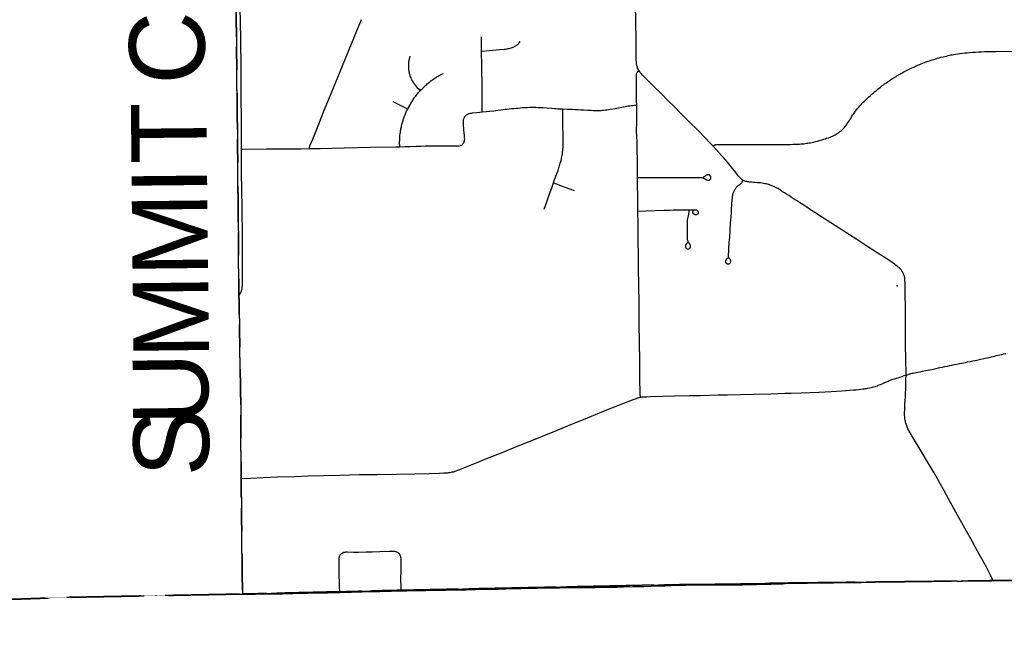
# Model space of a CAD drawing. Header units: feet. Extents: x 2113747 to 2516209, y 960708 to 1356798.
# Tile 3 of 92: x 2271117 to 2284155, y 1089995 to 1098123. Entities that reach past the tile are written whole.
import ezdxf

# ---------------------------------------------------------------- set-up
doc = ezdxf.new("R2010")
doc.units = ezdxf.units.FT
doc.header["$LTSCALE"] = 20
doc.header["$MEASUREMENT"] = 0
doc.linetypes.add('OhDOT_USTN3', pattern=[0.22, 0.165, -0.055])
for name, color, linetype in [('GM_X_Adjacent_County', 251, 'OhDOT_USTN3'), ('GM_X_Adjacent_County_Text', 251, 'Continuous'), ('GM_X_County', 251, 'OhDOT_USTN3'), ('GM_X_County_Road', 3, 'Continuous'), ('GM_X_Township', 251, 'OhDOT_USTN3'), ('GM_X_Township_Road', 4, 'Continuous'), ('GM_X_Township_Subdivision', 4, 'Continuous'), ('GM_X_Unincorporated_Location', 2, 'Continuous')]:
    doc.layers.add(name, color=color, linetype=linetype)
doc.styles.add('Styledgn030', font='dgn030.shx')

msp = doc.modelspace()

# ---------------------------------------------------------------- linework, layer by layer
at = {"layer": 'GM_X_Adjacent_County', "flags": 128}
for points in [[(2192630, 1167520), (2192631, 1170404), (2192633, 1173673), (2192634, 1175629), (2192671, 1181169), (2192669, 1184775), (2192668, 1187767), (2192661, 1188885), (2192638, 1192623), (2192637, 1192687), (2192624, 1194838), (2192738, 1194840), (2198606, 1194974), (2199010, 1194983), (2204632, 1195040), (2205348, 1195050), (2205387, 1195051), (2205910, 1195059), (2205997, 1195060), (2208467, 1195087), (2214754, 1195227), (2218436, 1195308), (2224284, 1195429), (2225752, 1195458), (2225462, 1195534), (2225401, 1195595), (2225364, 1195691), (2225386, 1195871), (2225423, 1195969), (2225454, 1196101), (2225555, 1196175), (2225730, 1196146), (2225937, 1196104), (2226104, 1195950), (2226196, 1195762), (2226318, 1195778), (2226414, 1195876), (2226477, 1196120), (2226432, 1196340), (2226255, 1196528), (2226112, 1196634), (2226016, 1196777), (2225706, 1197038), (2225598, 1197214), (2225542, 1197429), (2225550, 1197574), (2225534, 1197683), (2225510, 1197752), (2225433, 1197823), (2225319, 1197810), (2225163, 1197850), (2225023, 1197884), (2224866, 1197996), (2224774, 1198238), (2224766, 1198416), (2224819, 1198833), (2224832, 1198918), (2224869, 1199050), (2224917, 1199124), (2224988, 1199164), (2225078, 1199177), (2225211, 1199143), (2225362, 1199058), (2225454, 1198986), (2225542, 1198976), (2225627, 1199021), (2225653, 1199069), (2225635, 1199164), (2225576, 1199318), (2225558, 1199409), (2225502, 1199641), (2225359, 1199810), (2225211, 1199887), (2225033, 1199916), (2224903, 1199927), (2224734, 1199887), (2224588, 1199837), (2224426, 1199853), (2224305, 1199924), (2224140, 1200009), (2224033, 1200099), (2223934, 1200224), (2223870, 1200324), (2223844, 1200457), (2223875, 1200571), (2223989, 1200714), (2224135, 1200891), (2224265, 1201013), (2224315, 1201058), (2224326, 1201095), (2224307, 1201143), (2224270, 1201186), (2224191, 1201257), (2224050, 1201262), (2223875, 1201254), (2223719, 1201260), (2223624, 1201297), (2223555, 1201352), (2223465, 1201458), (2223422, 1201570), (2223428, 1201647), (2223462, 1201752), (2223552, 1201843), (2223693, 1201904), (2223841, 1201967), (2223894, 1201999), (2223939, 1202044), (2223963, 1202134), (2223910, 1202269), (2223852, 1202341), (2223775, 1202357), (2223693, 1202349), (2223579, 1202304), (2223491, 1202259), (2223383, 1202227), (2223303, 1202248), (2223247, 1202301), (2223216, 1202378), (2223197, 1202484), (2223245, 1202643), (2223353, 1202799), (2223454, 1202942), (2223462, 1203019), (2223462, 1203064), (2223391, 1203189), (2223236, 1203283), (2223181, 1203339), (2223130, 1203396), (2223116, 1203464), (2223153, 1203562), (2223226, 1203633), (2223289, 1203695), (2223317, 1203766), (2223297, 1203887), (2223252, 1203949), (2223176, 1203975), (2223085, 1203955), (2223006, 1203918), (2222935, 1203853), (2222851, 1203698), (2222741, 1203608), (2222676, 1203594), (2222616, 1203610), (2222560, 1203698), (2222464, 1204074), (2222458, 1204286), (2222498, 1204359), (2222596, 1204452), (2222806, 1204585), (2222930, 1204676), (2222992, 1204741), (2223006, 1204789), (2222972, 1204848), (2222910, 1204913), (2222760, 1204955), (2222599, 1204969), (2222481, 1205009), (2222404, 1205077), (2222263, 1205241), (2222181, 1205337), (2222079, 1205407), (2221966, 1205441), (2221882, 1205472), (2221797, 1205517), (2221704, 1205619), (2221630, 1205687), (2221562, 1205698), (2221464, 1205681), (2221311, 1205613), (2221195, 1205577), (2221071, 1205582), (2220859, 1205622), (2220743, 1205681), (2220576, 1205823), (2220455, 1205944), (2220302, 1206023), (2220181, 1206074), (2220091, 1206150), (2220048, 1206308), (2220040, 1206484), (2219975, 1206616), (2219935, 1206710), (2219898, 1206817), (2219907, 1206919), (2220006, 1207032), (2220153, 1207136), (2220291, 1207227), (2220373, 1207289), (2220422, 1207378), (2220411, 1207566), (2220407, 1207761), (2220340, 1208008), (2220291, 1208255), (2220325, 1208431), (2220445, 1208769), (2220471, 1208945), (2220422, 1209154), (2220328, 1209282), (2220104, 1209492), (2219826, 1209709), (2219692, 1209851), (2219429, 1210204), (2219283, 1210473), (2219246, 1210694), (2219321, 1211065), (2219357, 1211201), (2219411, 1211402), (2219452, 1211743), (2219388, 1211972), (2219216, 1212230), (2219028, 1212466), (2218661, 1212777), (2218365, 1213088), (2218208, 1213347), (2218114, 1213710), (2218088, 1214033), (2218118, 1214403), (2218200, 1214647), (2218373, 1214973), (2218440, 1215097), (2218541, 1215411), (2218635, 1215696), (2218744, 1215898), (2218886, 1216149), (2219047, 1216370), (2219096, 1216517), (2219145, 1216741), (2219145, 1216921), (2219118, 1217142), (2219133, 1217333), (2219145, 1217521), (2219066, 1217817), (2219058, 1218049), (2219055, 1218326), (2219075, 1218515), (2219104, 1218655), (2219090, 1218754), (2219032, 1218922), (2218879, 1219180), (2218789, 1219297), (2218691, 1219360), (2218575, 1219379), (2218298, 1219383), (2217968, 1219293), (2217740, 1219274), (2217545, 1219308), (2217436, 1219297), (2217238, 1219297), (2217140, 1219345), (2217039, 1219458), (2216781, 1219757), (2216623, 1220057), (2216570, 1220251), (2216533, 1220570), (2216541, 1220687), (2216552, 1220844), (2216668, 1220915), (2216848, 1220915), (2217028, 1220836), (2217395, 1220687), (2217522, 1220769), (2217676, 1220956), (2217732, 1221095), (2217721, 1221245), (2217683, 1221395), (2217560, 1221466), (2217447, 1221395), (2217324, 1221398), (2217148, 1221466), (2216990, 1221616), (2216923, 1221672), (2216777, 1221754), (2216638, 1221784), (2216499, 1221758), (2216365, 1221702), (2216282, 1221679), (2216188, 1221762), (2216155, 1221904), (2216195, 1221993), (2217855, 1222014), (2218902, 1222026), (2221110, 1222045), (2224970, 1222054), (2226271, 1222054), (2227184, 1222047), (2228798, 1222028), (2230481, 1221983), (2231335, 1221971), (2233013, 1221964), (2233375, 1221986), (2235299, 1222030), (2235886, 1222019), (2238009, 1221952), (2239798, 1221947), (2240042, 1221947), (2240473, 1221945), (2240927, 1221944), (2242479, 1221940), (2243220, 1221939), (2246207, 1221908), (2259653, 1221765), (2265465, 1221711), (2271662, 1221657), (2271878, 1221655), (2272245, 1221652), (2272941, 1221646), (2272946, 1221095), (2272949, 1220734), (2272952, 1220381), (2272955, 1219996), (2272959, 1219527), (2272962, 1219225), (2272968, 1218487), (2272977, 1217406), (2272975, 1216501), (2272991, 1215563), (2273071, 1206556), (2273193, 1198453), (2273152, 1195400), (2273228, 1192712), (2273176, 1191453), (2273164, 1190519), (2273216, 1187364), (2273321, 1182083), (2273359, 1179654), (2273351, 1179125), (2273358, 1177776), (2273384, 1177023), (2273394, 1176620), (2273392, 1176176), (2273415, 1174720), (2273428, 1173104), (2273426, 1173044), (2273462, 1168895), (2273465, 1168621), (2273486, 1167056), (2273539, 1163372), (2273560, 1160546), (2273585, 1158808), (2273596, 1155295), (2273632, 1150488), (2273636, 1149823), (2273645, 1148717), (2273648, 1148193), (2273652, 1147706), (2273707, 1144117), (2273708, 1143906), (2273727, 1137672), (2273735, 1134958), (2273762, 1131307), (2273776, 1128908), (2273782, 1128013), (2273782, 1127896), (2273784, 1127599), (2273791, 1126395), (2273794, 1126045), (2273794, 1125938), (2273800, 1125028), (2273809, 1124393), (2273866, 1121327), (2273859, 1119170), (2273877, 1118817), (2273878, 1116829), (2273845, 1115019), (2273848, 1114656), (2273851, 1114281), (2273852, 1114201), (2273857, 1113636), (2273857, 1113575), (2273860, 1113281), (2273861, 1113069), (2273868, 1112294), (2273872, 1111794), (2273878, 1111173), (2273881, 1110748), (2273884, 1110420), (2273885, 1110318), (2273889, 1109866), (2273890, 1109708), (2273892, 1109492), (2273890, 1108659), (2273895, 1107881), (2273928, 1105260), (2273923, 1103969), (2273944, 1101977), (2274003, 1096382), (2274019, 1094549), (2274045, 1093010), (2274049, 1092053), (2274067, 1090515), (2273842, 1090511), (2272585, 1090487), (2271751, 1090471), (2270733, 1090435), (2268200, 1090405), (2267778, 1090418), (2267760, 1089304), (2267674, 1087762), (2267628, 1085890), (2267594, 1084592), (2267583, 1084035), (2267570, 1083741), (2267407, 1076551), (2267310, 1072879), (2267224, 1068546), (2267218, 1067680), (2267123, 1064546), (2267119, 1064405), (2267105, 1064278), (2267009, 1060529), (2266030, 1060558), (2264764, 1060590), (2264179, 1060605), (2263523, 1060622), (2262905, 1060648), (2262578, 1060658), (2262494, 1060660), (2262468, 1060662), (2262069, 1060670), (2259905, 1060723), (2259350, 1060738), (2254917, 1060860), (2252022, 1060939), (2251064, 1060965), (2247613, 1061077), (2245773, 1061157), (2240479, 1061338), (2240259, 1061347), (2239174, 1061390), (2237828, 1061436), (2234873, 1061544), (2228638, 1061772), (2226856, 1061837), (2226221, 1061860), (2224371, 1061928), (2218716, 1062135), (2216024, 1062234), (2214252, 1062298), (2212077, 1062442), (2210448, 1062486), (2205426, 1062621), (2204592, 1062652), (2204074, 1062671), (2204061, 1063896), (2204019, 1067962), (2204018, 1068050), (2203986, 1071081), (2203969, 1073268), (2203920, 1078643), (2203897, 1079534), (2203924, 1083122), (2203902, 1084169), (2203924, 1085137), (2203916, 1085866), (2203909, 1086298), (2203905, 1086752), (2203874, 1089335), (2203869, 1089766), (2203327, 1089754), (2199689, 1089720), (2199502, 1089725), (2198608, 1089726), (2198227, 1089715), (2197798, 1089713), (2197122, 1089708), (2195423, 1089703), (2195256, 1089695), (2194547, 1089678), (2193306, 1089676), (2192606, 1089672), (2192620, 1092103), (2192625, 1092538), (2192656, 1094120), (2192659, 1095336), (2192658, 1095923), (2192589, 1099322), (2192675, 1103193), (2192655, 1107796), (2192654, 1108034), (2192653, 1108440), (2192666, 1108661), (2192656, 1108900), (2192657, 1109083), (2192654, 1109924), (2192636, 1110047), (2192644, 1110729), (2192637, 1111738), (2192634, 1112043), (2192629, 1112564), (2192567, 1113876), (2192571, 1115766), (2192563, 1116200), (2192562, 1116521), (2192562, 1116842), (2192568, 1119399), (2192557, 1120002), (2192552, 1123337), (2192552, 1123393), (2192560, 1126776), (2192557, 1127768), (2192541, 1130027), (2192543, 1132646), (2192543, 1135847), (2192542, 1136084), (2192540, 1136744), (2192530, 1137575), (2192539, 1140482), (2192539, 1143381), (2192552, 1147211), (2192556, 1148676), (2192557, 1148924), (2192558, 1149453), (2192562, 1150577), (2192569, 1152461), (2192570, 1152863), (2192571, 1153176), (2192575, 1154176), (2192588, 1155252), (2192594, 1158495), (2192604, 1162456), (2192620, 1166969), (2192630, 1167520)], [(2346501, 996686), (2346283, 996665), (2345680, 996660), (2344145, 996646), (2344130, 996649), (2344060, 996659), (2344005, 996663), (2343946, 996664), (2343923, 996665), (2343899, 996665), (2343806, 996663), (2343772, 996662), (2343731, 996662), (2343640, 996661), (2343440, 996660), (2343358, 996661), (2343347, 996661), (2343337, 996662), (2343275, 996668), (2343254, 996670), (2343129, 996670), (2342883, 996665), (2342703, 996664), (2342492, 996666), (2342051, 996672), (2342025, 996674), (2342005, 996677), (2341988, 996683), (2338743, 996679), (2335510, 996692), (2333434, 996701), (2332100, 996700), (2329181, 996697), (2329152, 995411), (2329124, 994175), (2326840, 994249), (2326566, 994258), (2323302, 994364), (2318495, 994521), (2318418, 991580), (2318389, 990457), (2318357, 989169), (2318255, 985163), (2318188, 982547), (2318166, 981646), (2318061, 978159), (2317909, 973125), (2317887, 972409), (2317774, 968635), (2317750, 967874), (2315491, 967887), (2314260, 967896), (2311196, 967914), (2309088, 967943), (2307368, 967969), (2304256, 968014), (2303811, 968017), (2303354, 968019), (2303003, 968024), (2302648, 968030), (2302233, 968036), (2301830, 968022), (2300402, 968044), (2300069, 968049), (2297101, 968095), (2296592, 968103), (2292919, 968108), (2288216, 968150), (2287501, 968160), (2286951, 968168), (2285626, 968187), (2280722, 968218), (2272659, 968235), (2270238, 968238), (2265711, 968240), (2264331, 968240), (2260640, 968285), (2260946, 968539), (2261456, 968823), (2262477, 969650), (2262984, 969822), (2263502, 969934), (2264011, 970226), (2264085, 970742), (2263732, 971249), (2263225, 971652), (2263021, 971730), (2262781, 971821), (2262721, 971844), (2262214, 971872), (2261703, 971959), (2260105, 972490), (2259584, 972510), (2259079, 972653), (2258559, 972903), (2258050, 972955), (2257525, 973068), (2256998, 973008), (2256626, 972503), (2255796, 970471), (2255025, 968928), (2254521, 968572), (2253837, 968476), (2253355, 968407), (2252800, 968322), (2251259, 968089), (2245496, 967220), (2243670, 966925), (2240387, 966394), (2235785, 965650), (2235507, 965607), (2232817, 965186), (2232372, 965117), (2231408, 964969), (2231146, 964928), (2230233, 964788), (2224423, 963889), (2224410, 963887), (2223431, 963729), (2220392, 963239), (2216348, 962587), (2213677, 962155), (2211388, 961785), (2205329, 960811), (2204689, 960708), (2204662, 968294), (2204646, 972822), (2204646, 972877), (2204618, 980822), (2204600, 985576), (2204621, 987650), (2204548, 994125), (2204539, 995545), (2204528, 997304), (2204524, 998046), (2204498, 1002246), (2204460, 1006231), (2204446, 1007585), (2204396, 1012421), (2204391, 1012891), (2204405, 1018278), (2204394, 1019758), (2204396, 1020517), (2204379, 1020841), (2204391, 1021803), (2204388, 1022494), (2204388, 1022770), (2204388, 1022837), (2204387, 1023044), (2204303, 1026249), (2204359, 1029499), (2204344, 1030439), (2204262, 1034310), (2204255, 1035776), (2204229, 1040690), (2204199, 1046565), (2204184, 1049044), (2204131, 1055650), (2204109, 1058317), (2204108, 1058407), (2204102, 1059211), (2204097, 1059892), (2204085, 1062073), (2204074, 1062671), (2204592, 1062652), (2205426, 1062621), (2210448, 1062486), (2212077, 1062442), (2214252, 1062298), (2216024, 1062234), (2218716, 1062135), (2224371, 1061928), (2226221, 1061860), (2226856, 1061837), (2228638, 1061772), (2234873, 1061544), (2237828, 1061436), (2239174, 1061390), (2240259, 1061347), (2240479, 1061338), (2245773, 1061157), (2247613, 1061077), (2251064, 1060965), (2252022, 1060939), (2254917, 1060860), (2259350, 1060738), (2259905, 1060723), (2262069, 1060670), (2262468, 1060662), (2262494, 1060660), (2262578, 1060658), (2262905, 1060648), (2263523, 1060622), (2264179, 1060605), (2264764, 1060590), (2266030, 1060558), (2267009, 1060529), (2267105, 1064278), (2267119, 1064405), (2267123, 1064546), (2267218, 1067680), (2267224, 1068546), (2267310, 1072879), (2267407, 1076551), (2267570, 1083741), (2267583, 1084035), (2267594, 1084592), (2267628, 1085890), (2267674, 1087762), (2267760, 1089304), (2267778, 1090418), (2268200, 1090405), (2270733, 1090435), (2271751, 1090471), (2272585, 1090487), (2273842, 1090511), (2274067, 1090515), (2275300, 1090545), (2275354, 1090544), (2275965, 1090561), (2276111, 1090564), (2279737, 1090638), (2280571, 1090646), (2281184, 1090660), (2283974, 1090692), (2287536, 1090733), (2291695, 1090779), (2294190, 1090795), (2294565, 1090800), (2298147, 1090820), (2299145, 1090827), (2299895, 1090831), (2301402, 1090840), (2307056, 1090903), (2313863, 1090917), (2318107, 1090974), (2324108, 1091056), (2326732, 1091091), (2326938, 1091094), (2328615, 1091117), (2328725, 1091118), (2331837, 1091161), (2333216, 1091180), (2335157, 1091206), (2341799, 1091296), (2342697, 1091308), (2345661, 1091348), (2348514, 1091386), (2352195, 1091435), (2355371, 1091477), (2358848, 1091522), (2358880, 1089100), (2358989, 1081862), (2359077, 1075795), (2359100, 1074264), (2359117, 1073113), (2359120, 1072859), (2359123, 1070999), (2359121, 1070553), (2359149, 1069014), (2359151, 1068908), (2359157, 1068672), (2359167, 1068297), (2359175, 1067907), (2359177, 1067589), (2359186, 1066908), (2359192, 1066862), (2359197, 1066642), (2359199, 1066419), (2359201, 1066097), (2359204, 1065780), (2359209, 1065466), (2359220, 1064937), (2359220, 1064806), (2359227, 1064612), (2359227, 1064330), (2359261, 1063309), (2359263, 1063113), (2359267, 1062870), (2359287, 1061492), (2359309, 1060000), (2359372, 1054688), (2359375, 1054438), (2359384, 1053642), (2359405, 1051846), (2359411, 1051373), (2359435, 1049379), (2359498, 1044029), (2359500, 1043884), (2359531, 1041219), (2359561, 1038682), (2359563, 1038569), (2359598, 1035611), (2359633, 1032629), (2359687, 1028035), (2359700, 1026946), (2359745, 1022879), (2359781, 1019525), (2359871, 1011833), (2360041, 1004528), (2360047, 1003475), (2360075, 1000767), (2360086, 1000743), (2360092, 1000724), (2360095, 1000700), (2360092, 1000665), (2360090, 1000651), (2360085, 1000617), (2360080, 1000554), (2360079, 1000500), (2360082, 1000454), (2360084, 1000441), (2360087, 1000429), (2360088, 1000406), (2360088, 1000358), (2360097, 998033), (2360102, 996698), (2359652, 996691), (2358952, 996686), (2358943, 996687), (2358419, 996691), (2358033, 996691), (2357318, 996684), (2357119, 996682), (2357033, 996681), (2356729, 996679), (2356356, 996674), (2355850, 996669), (2355636, 996665), (2355399, 996667), (2355207, 996668), (2354923, 996669), (2354630, 996666), (2354311, 996664), (2353876, 996661), (2353810, 996664), (2353790, 996667), (2353730, 996667), (2353580, 996667), (2353354, 996664), (2353227, 996661), (2352936, 996661), (2352543, 996665), (2351984, 996653), (2350868, 996644), (2350165, 996644), (2349779, 996645), (2349617, 996647), (2349487, 996647), (2349403, 996652), (2349327, 996658), (2349265, 996660), (2349206, 996662), (2349161, 996661), (2349080, 996658), (2348736, 996661), (2347330, 996649), (2347068, 996654), (2346837, 996655), (2346771, 996660), (2346660, 996673), (2346582, 996686), (2346523, 996692), (2346501, 996686)]]:
    msp.add_lwpolyline(points, dxfattribs=at)
at = {"layer": 'GM_X_County', "flags": 128}
msp.add_lwpolyline([(2353397, 1222451), (2356858, 1222526), (2358764, 1222568), (2364180, 1222723), (2365829, 1222755), (2369645, 1222836), (2372194, 1222881), (2374472, 1222924), (2379690, 1223029), (2379735, 1219826), (2379742, 1219374), (2379833, 1216178), (2380014, 1209139), (2380003, 1203413), (2380022, 1202249), (2380179, 1195356), (2380181, 1194352), (2380359, 1187412), (2380412, 1186569), (2380419, 1184193), (2380463, 1181823), (2380682, 1170163), (2380746, 1166807), (2380771, 1165044), (2380824, 1161382), (2380824, 1161039), (2380878, 1157552), (2380892, 1156694), (2381026, 1152330), (2381034, 1152023), (2381158, 1145150), (2381235, 1140057), (2381269, 1137568), (2381334, 1132856), (2381336, 1132676), (2381343, 1132210), (2381380, 1130882), (2381388, 1130504), (2381409, 1129491), (2381422, 1128859), (2381524, 1123853), (2381544, 1122872), (2381624, 1118858), (2381679, 1116097), (2382044, 1104151), (2382074, 1096083), (2382125, 1091787), (2380307, 1091766), (2379221, 1091753), (2378988, 1091751), (2374063, 1091696), (2368829, 1091637), (2365146, 1091594), (2364291, 1091584), (2363494, 1091575), (2360811, 1091544), (2360599, 1091542), (2358848, 1091522), (2355371, 1091477), (2352195, 1091435), (2348514, 1091386), (2345661, 1091348), (2342697, 1091308), (2341799, 1091296), (2335157, 1091206), (2333216, 1091180), (2331837, 1091161), (2328725, 1091118), (2328615, 1091117), (2326938, 1091094), (2326732, 1091091), (2324108, 1091056), (2318107, 1090974), (2313863, 1090917), (2307056, 1090903), (2301402, 1090840), (2299895, 1090831), (2299145, 1090827), (2298147, 1090820), (2294565, 1090800), (2294190, 1090795), (2291695, 1090779), (2287536, 1090733), (2283974, 1090692), (2281184, 1090660), (2280571, 1090646), (2279737, 1090638), (2276111, 1090564), (2275965, 1090561), (2275354, 1090544), (2275300, 1090545), (2274067, 1090515), (2274049, 1092053), (2274045, 1093010), (2274019, 1094549), (2274003, 1096382), (2273944, 1101977), (2273923, 1103969), (2273928, 1105260), (2273895, 1107881), (2273890, 1108659), (2273892, 1109492), (2273890, 1109708), (2273889, 1109866), (2273885, 1110318), (2273884, 1110420), (2273881, 1110748), (2273878, 1111173), (2273872, 1111794), (2273868, 1112294), (2273861, 1113069), (2273860, 1113281), (2273857, 1113575), (2273857, 1113636), (2273852, 1114201), (2273851, 1114281), (2273848, 1114656), (2273845, 1115019), (2273878, 1116829), (2273877, 1118817), (2273859, 1119170), (2273866, 1121327), (2273809, 1124393), (2273800, 1125028), (2273794, 1125938), (2273794, 1126045), (2273791, 1126395), (2273784, 1127599), (2273782, 1127896), (2273782, 1128013), (2273776, 1128908), (2273762, 1131307), (2273735, 1134958), (2273727, 1137672), (2273708, 1143906), (2273707, 1144117), (2273652, 1147706), (2273648, 1148193), (2273645, 1148717), (2273636, 1149823), (2273632, 1150488), (2273596, 1155295), (2273585, 1158808), (2273560, 1160546), (2273539, 1163372), (2273486, 1167056), (2273465, 1168621), (2273462, 1168895), (2273426, 1173044), (2273428, 1173104), (2273415, 1174720), (2273392, 1176176), (2273394, 1176620), (2273384, 1177023), (2273358, 1177776), (2273351, 1179125), (2273359, 1179654), (2273321, 1182083), (2273216, 1187364), (2273164, 1190519), (2273176, 1191453), (2273228, 1192712), (2273152, 1195400), (2273193, 1198453), (2273071, 1206556), (2272991, 1215563), (2272975, 1216501), (2272977, 1217406), (2272968, 1218487), (2272962, 1219225), (2272959, 1219527), (2272955, 1219996), (2272952, 1220381), (2272949, 1220734), (2272946, 1221095), (2272941, 1221646), (2274226, 1221624), (2276584, 1221584), (2279436, 1221567), (2287284, 1221586), (2287634, 1221587), (2288155, 1221588), (2289133, 1221589), (2291838, 1221592), (2294724, 1221588), (2295595, 1221591), (2298613, 1221605), (2299175, 1221609), (2303374, 1221676), (2308426, 1221766), (2313088, 1221841), (2315600, 1221874), (2319071, 1221920), (2326584, 1222061), (2327982, 1222076), (2333341, 1222133), (2335682, 1222157), (2338510, 1222201), (2341239, 1222245), (2343737, 1222286), (2344324, 1222288), (2349300, 1222361), (2350843, 1222395), (2353397, 1222451)], dxfattribs=at)
at = {"layer": 'GM_X_County_Road', "flags": 128}
for points in [[(2274054, 1096406), (2274054, 1096437), (2274053, 1096642), (2274052, 1096875), (2274051, 1097029), (2274050, 1097235), (2274049, 1097495), (2274048, 1097626), (2274047, 1097720), (2274046, 1097805), (2274044, 1097879), (2274041, 1098079), (2274038, 1098288), (2274036, 1098461), (2274035, 1098595), (2274034, 1098700), (2274033, 1098860), (2274031, 1099004), (2274031, 1099027)], [(2279315, 1097451), (2279312, 1097456), (2279305, 1097468), (2279300, 1097479), (2279296, 1097492), (2279292, 1097504), (2279289, 1097516), (2279286, 1097529), (2279285, 1097543), (2279283, 1097561), (2279282, 1097587), (2279282, 1097612), (2279280, 1097853), (2279275, 1098105), (2279273, 1098322), (2279271, 1098491), (2279268, 1098646), (2279267, 1098708)], [(2281271, 1096471), (2281282, 1096471), (2281321, 1096472), (2281353, 1096473), (2281388, 1096474), (2281413, 1096475), (2281442, 1096476), (2281462, 1096478), (2281482, 1096479), (2281499, 1096481), (2281520, 1096484), (2281537, 1096486), (2281554, 1096488), (2281572, 1096491), (2281588, 1096494), (2281610, 1096498), (2281629, 1096502), (2281654, 1096508), (2281680, 1096515), (2281709, 1096523), (2281737, 1096531), (2281764, 1096539), (2281786, 1096546), (2281803, 1096552), (2281826, 1096560), (2281848, 1096568), (2281865, 1096575), (2281882, 1096582), (2281898, 1096589), (2281914, 1096597), (2281928, 1096605), (2281944, 1096615), (2281960, 1096626), (2281974, 1096637), (2281987, 1096646), (2282000, 1096657), (2282013, 1096669), (2282027, 1096683), (2282037, 1096694), (2282048, 1096707), (2282057, 1096718), (2282064, 1096729), (2282072, 1096740), (2282082, 1096755), (2282091, 1096769), (2282099, 1096783), (2282110, 1096800), (2282117, 1096812), (2282126, 1096825), (2282138, 1096844), (2282147, 1096858), (2282157, 1096872), (2282167, 1096887), (2282185, 1096911), (2282198, 1096929), (2282212, 1096947), (2282227, 1096965), (2282244, 1096984), (2282259, 1097001), (2282273, 1097016), (2282286, 1097029), (2282303, 1097045), (2282320, 1097061), (2282344, 1097083), (2282359, 1097098), (2282382, 1097118), (2282402, 1097135), (2282422, 1097153), (2282442, 1097171), (2282461, 1097186), (2282482, 1097204), (2282499, 1097217), (2282516, 1097230), (2282534, 1097245), (2282551, 1097258), (2282570, 1097272), (2282586, 1097283), (2282599, 1097292), (2282614, 1097302), (2282630, 1097314), (2282648, 1097326), (2282662, 1097335), (2282677, 1097345), (2282692, 1097354), (2282706, 1097362), (2282722, 1097372), (2282738, 1097382), (2282754, 1097391), (2282770, 1097400), (2282785, 1097409), (2282800, 1097417), (2282818, 1097427), (2282842, 1097440), (2282862, 1097450), (2282878, 1097459), (2282895, 1097467), (2282913, 1097476), (2282931, 1097484), (2282948, 1097492), (2282967, 1097501), (2282988, 1097510), (2283010, 1097519), (2283032, 1097528), (2283056, 1097539), (2283076, 1097547), (2283097, 1097555), (2283121, 1097564), (2283145, 1097572), (2283166, 1097580), (2283185, 1097586), (2283201, 1097591), (2283221, 1097598), (2283245, 1097605), (2283269, 1097612), (2283293, 1097619), (2283317, 1097625), (2283345, 1097632), (2283367, 1097637), (2283388, 1097642), (2283410, 1097647), (2283430, 1097652), (2283449, 1097656), (2283466, 1097659), (2283484, 1097662), (2283510, 1097667), (2283538, 1097671), (2283568, 1097675), (2283600, 1097679), (2283631, 1097683), (2283662, 1097686), (2283701, 1097689), (2283740, 1097692), (2283776, 1097694), (2283815, 1097697), (2283855, 1097698), (2283893, 1097700), (2283936, 1097700), (2283990, 1097702), (2284044, 1097703), (2284360, 1097705)], [(2280300, 1096447), (2280262, 1096488), (2280113, 1096640), (2279969, 1096785), (2279865, 1096890), (2279783, 1096972), (2279700, 1097054), (2279614, 1097141), (2279503, 1097252), (2279411, 1097342), (2279366, 1097388), (2279351, 1097405), (2279335, 1097422), (2279327, 1097434), (2279318, 1097446), (2279315, 1097451)], [(2274020, 1094469), (2274026, 1094478), (2274033, 1094488), (2274039, 1094500), (2274045, 1094511), (2274049, 1094520), (2274053, 1094529), (2274056, 1094537), (2274058, 1094545), (2274061, 1094554), (2274062, 1094563), (2274064, 1094576), (2274065, 1094594), (2274066, 1094608), (2274067, 1094625), (2274068, 1094650), (2274069, 1094685), (2274069, 1094743), (2274069, 1094822), (2274069, 1094925), (2274068, 1095000), (2274068, 1095123), (2274067, 1095252), (2274066, 1095379), (2274065, 1095503), (2274063, 1095655), (2274060, 1095840), (2274056, 1096124), (2274055, 1096253), (2274055, 1096352), (2274054, 1096406)], [(2280300, 1096447), (2280309, 1096454), (2280315, 1096459), (2280321, 1096462), (2280325, 1096464), (2280330, 1096466), (2280336, 1096468), (2280345, 1096469), (2280356, 1096469), (2280397, 1096469), (2280492, 1096468), (2280579, 1096468), (2280703, 1096468), (2280871, 1096470), (2281001, 1096470), (2281098, 1096470), (2281183, 1096471), (2281239, 1096471), (2281271, 1096471)], [(2280698, 1095995), (2280693, 1095998), (2280685, 1096004), (2280672, 1096014), (2280658, 1096028), (2280645, 1096042), (2280632, 1096057), (2280598, 1096099), (2280561, 1096146), (2280534, 1096180), (2280512, 1096208), (2280485, 1096241), (2280463, 1096267), (2280437, 1096298), (2280411, 1096326), (2280375, 1096366), (2280300, 1096447)], [(2282854, 1093416), (2282854, 1093438), (2282851, 1093623), (2282849, 1093820), (2282847, 1094008), (2282845, 1094255), (2282845, 1094338), (2282843, 1094465), (2282843, 1094573), (2282843, 1094601), (2282842, 1094627), (2282841, 1094641), (2282840, 1094656), (2282840, 1094668), (2282838, 1094683), (2282837, 1094696), (2282836, 1094706), (2282834, 1094713), (2282833, 1094720), (2282830, 1094729), (2282828, 1094736), (2282825, 1094743), (2282821, 1094753), (2282817, 1094763), (2282811, 1094774), (2282806, 1094784), (2282799, 1094794), (2282792, 1094804), (2282784, 1094813), (2282777, 1094821), (2282771, 1094829), (2282764, 1094835), (2282751, 1094846), (2282740, 1094855), (2282683, 1094897), (2282598, 1094954), (2282471, 1095037), (2282323, 1095131), (2282202, 1095210), (2282106, 1095272), (2281969, 1095360), (2281750, 1095502), (2281645, 1095570), (2281589, 1095606), (2281542, 1095638), (2281513, 1095656), (2281487, 1095673), (2281442, 1095702), (2281405, 1095726), (2281364, 1095752), (2281336, 1095770), (2281302, 1095793), (2281269, 1095814), (2281243, 1095831), (2281220, 1095845), (2281203, 1095857), (2281192, 1095863), (2281182, 1095870), (2281169, 1095877), (2281156, 1095885), (2281139, 1095894), (2281127, 1095901), (2281116, 1095907), (2281100, 1095914), (2281089, 1095920), (2281078, 1095924), (2281067, 1095929), (2281057, 1095933), (2281046, 1095936), (2281033, 1095940), (2281018, 1095944), (2281001, 1095948), (2280983, 1095951), (2280965, 1095955), (2280948, 1095957), (2280929, 1095960), (2280912, 1095961), (2280889, 1095964), (2280852, 1095967), (2280832, 1095968), (2280809, 1095970), (2280787, 1095972), (2280772, 1095974), (2280759, 1095975), (2280747, 1095978), (2280734, 1095980), (2280721, 1095984), (2280711, 1095988), (2280703, 1095992), (2280698, 1095995)], [(2284003, 1090698), (2283972, 1090764), (2283920, 1090871), (2283802, 1091085), (2283734, 1091205), (2283634, 1091386), (2283515, 1091598), (2283442, 1091729), (2283390, 1091823), (2283348, 1091898), (2283225, 1092119), (2283140, 1092266), (2283054, 1092408), (2282939, 1092599), (2282927, 1092619), (2282909, 1092651), (2282897, 1092672), (2282887, 1092691), (2282880, 1092705), (2282875, 1092717), (2282870, 1092730), (2282864, 1092743), (2282860, 1092755), (2282857, 1092765), (2282852, 1092778), (2282848, 1092791), (2282845, 1092804), (2282842, 1092818), (2282840, 1092834), (2282838, 1092850), (2282837, 1092864), (2282835, 1092881), (2282835, 1092896), (2282835, 1092911), (2282835, 1092927), (2282836, 1092947), (2282837, 1092973), (2282838, 1093001), (2282839, 1093034), (2282842, 1093075), (2282845, 1093129), (2282848, 1093184), (2282850, 1093221), (2282852, 1093253), (2282853, 1093284), (2282853, 1093315), (2282853, 1093365), (2282854, 1093416)], [(2281229, 1090652), (2281257, 1090653), (2281407, 1090657), (2281549, 1090660), (2281672, 1090662), (2281780, 1090663), (2281894, 1090665), (2282008, 1090666), (2282133, 1090668), (2282261, 1090670), (2282385, 1090674), (2282493, 1090676), (2282641, 1090678), (2282797, 1090680), (2282955, 1090681), (2283100, 1090682), (2283280, 1090684), (2283451, 1090687), (2283583, 1090689), (2283727, 1090692), (2283800, 1090693), (2283875, 1090695), (2283920, 1090696), (2283968, 1090697), (2284003, 1090698), (2284011, 1090699)], [(2275356, 1090536), (2275512, 1090540), (2275650, 1090543), (2275797, 1090547), (2275888, 1090550), (2275986, 1090553)], [(2275986, 1090553), (2276042, 1090555), (2276164, 1090557), (2276166, 1090557)], [(2276166, 1090557), (2276239, 1090558), (2276371, 1090560), (2276495, 1090563), (2276626, 1090565), (2276757, 1090567), (2276900, 1090569), (2277023, 1090572), (2277154, 1090575), (2277272, 1090578), (2277453, 1090581), (2277548, 1090583), (2277754, 1090588), (2277971, 1090593), (2278263, 1090598), (2278460, 1090600), (2278617, 1090601), (2278739, 1090602), (2278842, 1090604), (2278932, 1090606), (2279024, 1090608), (2279118, 1090610), (2279237, 1090613), (2279382, 1090616), (2279480, 1090618), (2279660, 1090624), (2279745, 1090626)], [(2279745, 1090626), (2279933, 1090632), (2280084, 1090635), (2280218, 1090637), (2280322, 1090639), (2280454, 1090639), (2280579, 1090638)], [(2280579, 1090638), (2280691, 1090639), (2280780, 1090640), (2280874, 1090642), (2281065, 1090647), (2281229, 1090652)], [(2274066, 1090511), (2274067, 1090511), (2274241, 1090514), (2274453, 1090517), (2274595, 1090519), (2274733, 1090522), (2274931, 1090527), (2275073, 1090531), (2275192, 1090533), (2275356, 1090536)]]:
    msp.add_lwpolyline(points, dxfattribs=at)
at = {"layer": 'GM_X_Township', "flags": 128}
msp.add_lwpolyline([(2273939, 1118799), (2275473, 1118800), (2276682, 1118792), (2278026, 1118784), (2278095, 1118774), (2278181, 1118783), (2279102, 1118777), (2279390, 1118776), (2284462, 1118744), (2286495, 1118732), (2291590, 1118700), (2291694, 1118700), (2298613, 1118657), (2299080, 1118654), (2299073, 1112956), (2299072, 1110035), (2299092, 1106995), (2299110, 1104924), (2299110, 1104784), (2299121, 1100750), (2299131, 1096372), (2299145, 1090827), (2298147, 1090820), (2294565, 1090800), (2294190, 1090795), (2291695, 1090779), (2287536, 1090733), (2283974, 1090692), (2281184, 1090660), (2280571, 1090646), (2279737, 1090638), (2276111, 1090564), (2275965, 1090561), (2275354, 1090544), (2275300, 1090545), (2274067, 1090515), (2274049, 1092053), (2274045, 1093010), (2274019, 1094549), (2274003, 1096382), (2273944, 1101977), (2273923, 1103969), (2273928, 1105260), (2273895, 1107881), (2273890, 1108659), (2273892, 1109492), (2273890, 1109708), (2273889, 1109866), (2273885, 1110318), (2273884, 1110420), (2273881, 1110748), (2273878, 1111173), (2273872, 1111794), (2273868, 1112294), (2273861, 1113069), (2273860, 1113281), (2273857, 1113575), (2273857, 1113636), (2273852, 1114201), (2273851, 1114281), (2273848, 1114656), (2273845, 1115019), (2273878, 1116829), (2273877, 1118817), (2273939, 1118799)], dxfattribs=at)
at = {"layer": 'GM_X_Township_Road', "flags": 128}
for points in [[(2274954, 1096415), (2274955, 1096425), (2274955, 1096432), (2274956, 1096438), (2274958, 1096445), (2274961, 1096452), (2274998, 1096540), (2275076, 1096738), (2275151, 1096923), (2275212, 1097071), (2275391, 1097510), (2275518, 1097824), (2275642, 1098126)], [(2279288, 1096992), (2279287, 1097044), (2279285, 1097208), (2279284, 1097304), (2279284, 1097365), (2279284, 1097385), (2279285, 1097400), (2279287, 1097408), (2279289, 1097415), (2279295, 1097424), (2279301, 1097432), (2279315, 1097451)], [(2277243, 1096901), (2277397, 1096918), (2277449, 1096924), (2277489, 1096929), (2277518, 1096932), (2277547, 1096936), (2277572, 1096939), (2277597, 1096941), (2277631, 1096945), (2277660, 1096948), (2277691, 1096951), (2277717, 1096953), (2277745, 1096956), (2277772, 1096958), (2277799, 1096959), (2277836, 1096962), (2277868, 1096963), (2277898, 1096964), (2277925, 1096964), (2277953, 1096963), (2277979, 1096962), (2278007, 1096960), (2278043, 1096958), (2278104, 1096954), (2278164, 1096950), (2278201, 1096947), (2278223, 1096945), (2278244, 1096944), (2278262, 1096943), (2278284, 1096942), (2278309, 1096941)], [(2278309, 1096941), (2278361, 1096940), (2278402, 1096938), (2278437, 1096937), (2278470, 1096935), (2278511, 1096933), (2278546, 1096930), (2278586, 1096928), (2278637, 1096925), (2278664, 1096923), (2278686, 1096923), (2278707, 1096922), (2278729, 1096921), (2278749, 1096920), (2278766, 1096920), (2278786, 1096920), (2278801, 1096921), (2278818, 1096922), (2278834, 1096923), (2278852, 1096925), (2278873, 1096928), (2278894, 1096930), (2278935, 1096937), (2279003, 1096949), (2279133, 1096973), (2279153, 1096977), (2279176, 1096981), (2279197, 1096984), (2279218, 1096986), (2279237, 1096988), (2279254, 1096989), (2279272, 1096990), (2279288, 1096992)], [(2279298, 1096033), (2279297, 1096092), (2279297, 1096266), (2279295, 1096396), (2279292, 1096517), (2279290, 1096564), (2279288, 1096596), (2279287, 1096623), (2279287, 1096650), (2279287, 1096674), (2279288, 1096744), (2279290, 1096821), (2279288, 1096957), (2279288, 1096992)], [(2276149, 1096441), (2276216, 1096442), (2276287, 1096445), (2276361, 1096447), (2276429, 1096449), (2276485, 1096451), (2276551, 1096452), (2276647, 1096452), (2276719, 1096453), (2276776, 1096452), (2276857, 1096452), (2276905, 1096452), (2276917, 1096452), (2276930, 1096453), (2276941, 1096454), (2276952, 1096456), (2276960, 1096459), (2276969, 1096463), (2276975, 1096467), (2276981, 1096471), (2276987, 1096478), (2276993, 1096486), (2276997, 1096493), (2277001, 1096500), (2277004, 1096509), (2277007, 1096516), (2277008, 1096524), (2277009, 1096532), (2277010, 1096544), (2277009, 1096558), (2277006, 1096593), (2277004, 1096623), (2277000, 1096659), (2276997, 1096686), (2276994, 1096715), (2276993, 1096732), (2276992, 1096750), (2276992, 1096763), (2276992, 1096774), (2276993, 1096785), (2276995, 1096799), (2276998, 1096809), (2277001, 1096819), (2277005, 1096828), (2277009, 1096836), (2277014, 1096844), (2277019, 1096850), (2277024, 1096855), (2277029, 1096860), (2277035, 1096864), (2277043, 1096869), (2277050, 1096873), (2277060, 1096877), (2277071, 1096880), (2277083, 1096883), (2277098, 1096885), (2277112, 1096888), (2277167, 1096893), (2277208, 1096898), (2277243, 1096901)], [(2274054, 1096406), (2274069, 1096407), (2274383, 1096411), (2274560, 1096412), (2274733, 1096411), (2274845, 1096413), (2274954, 1096415)], [(2274954, 1096415), (2275095, 1096418), (2275412, 1096426), (2275761, 1096434), (2276098, 1096439), (2276149, 1096441)], [(2279303, 1095589), (2279301, 1095778), (2279300, 1095940), (2279298, 1096033)], [(2279337, 1093123), (2279336, 1093133), (2279333, 1093148), (2279332, 1093157), (2279332, 1093165), (2279332, 1093178), (2279331, 1093364), (2279327, 1093623), (2279325, 1093831), (2279320, 1094118), (2279318, 1094348), (2279316, 1094624), (2279313, 1094819), (2279310, 1095000), (2279308, 1095197), (2279305, 1095409), (2279303, 1095589)], [(2283954, 1093650), (2283955, 1093650), (2283985, 1093657), (2284010, 1093662), (2284031, 1093668), (2284052, 1093673), (2284074, 1093679), (2284098, 1093685), (2284121, 1093690), (2284146, 1093695), (2284177, 1093700)], [(2282854, 1093416), (2282867, 1093420), (2282881, 1093425), (2282893, 1093429), (2282904, 1093432), (2282918, 1093435), (2282934, 1093439), (2282948, 1093442), (2282967, 1093446), (2282988, 1093450), (2283011, 1093455), (2283040, 1093460), (2283074, 1093467), (2283112, 1093475), (2283170, 1093487), (2283236, 1093500), (2283303, 1093514), (2283335, 1093520), (2283366, 1093527), (2283405, 1093535), (2283433, 1093541), (2283461, 1093547), (2283493, 1093554), (2283526, 1093560), (2283543, 1093564), (2283562, 1093568), (2283591, 1093573), (2283617, 1093578), (2283642, 1093583), (2283670, 1093589), (2283703, 1093596), (2283740, 1093604), (2283790, 1093614), (2283846, 1093626), (2283885, 1093634), (2283928, 1093644), (2283954, 1093650)], [(2281333, 1093178), (2281467, 1093182), (2281700, 1093190), (2281782, 1093194), (2281861, 1093198), (2281932, 1093202), (2282001, 1093207), (2282058, 1093211), (2282112, 1093215), (2282159, 1093219), (2282192, 1093222), (2282224, 1093226), (2282254, 1093229), (2282284, 1093233), (2282299, 1093235), (2282314, 1093237), (2282329, 1093239), (2282347, 1093242), (2282369, 1093246), (2282392, 1093252), (2282409, 1093256), (2282429, 1093261), (2282444, 1093265), (2282460, 1093270), (2282475, 1093275), (2282487, 1093280), (2282499, 1093285), (2282518, 1093292), (2282538, 1093301), (2282564, 1093312), (2282582, 1093320), (2282600, 1093328), (2282616, 1093335), (2282632, 1093342), (2282644, 1093347), (2282657, 1093351), (2282667, 1093355), (2282683, 1093360), (2282703, 1093366), (2282729, 1093375), (2282750, 1093381), (2282772, 1093388), (2282802, 1093398), (2282830, 1093408), (2282854, 1093416)], [(2279337, 1093123), (2279347, 1093125), (2279362, 1093127), (2279379, 1093128), (2279397, 1093128), (2279423, 1093129), (2279468, 1093130), (2279631, 1093135), (2279790, 1093139), (2279987, 1093144), (2280131, 1093147), (2280368, 1093152), (2280492, 1093154), (2280661, 1093159), (2280844, 1093163), (2281063, 1093169), (2281158, 1093172), (2281247, 1093175), (2281333, 1093178)], [(2274048, 1092046), (2274177, 1092052), (2274340, 1092059), (2274530, 1092066), (2274756, 1092073), (2274935, 1092079), (2275140, 1092085), (2275353, 1092090), (2275616, 1092097), (2275846, 1092100), (2276106, 1092105), (2276351, 1092109), (2276536, 1092113), (2276678, 1092116), (2276734, 1092119), (2276780, 1092122), (2276796, 1092123), (2276813, 1092125), (2276830, 1092128), (2276846, 1092132), (2276865, 1092136), (2276883, 1092142), (2276899, 1092147), (2276919, 1092155), (2276945, 1092165), (2276976, 1092177), (2277065, 1092213), (2277173, 1092257), (2277289, 1092304), (2277447, 1092368), (2277496, 1092387), (2277539, 1092404), (2277592, 1092426), (2277665, 1092455), (2277741, 1092485), (2277875, 1092539), (2278039, 1092605), (2278246, 1092689), (2278437, 1092768), (2278563, 1092820), (2278690, 1092872), (2278796, 1092915), (2278935, 1092971), (2279115, 1093042), (2279232, 1093088), (2279281, 1093107), (2279295, 1093112), (2279307, 1093116), (2279320, 1093120), (2279332, 1093122), (2279337, 1093123)]]:
    msp.add_lwpolyline(points, dxfattribs=at)
at = {"layer": 'GM_X_Township_Subdivision', "flags": 128}
for points in [[(2277234, 1097705), (2277233, 1097774), (2277232, 1097885), (2277232, 1097895)], [(2277234, 1097705), (2277335, 1097714), (2277472, 1097727), (2277534, 1097733), (2277552, 1097735), (2277570, 1097738), (2277584, 1097740), (2277600, 1097743), (2277614, 1097746), (2277626, 1097750), (2277639, 1097754), (2277652, 1097759), (2277663, 1097765), (2277675, 1097771), (2277687, 1097778), (2277696, 1097784), (2277706, 1097791), (2277715, 1097798), (2277722, 1097804), (2277728, 1097811), (2277736, 1097820), (2277746, 1097834)], [(2276421, 1097182), (2276406, 1097198), (2276391, 1097214), (2276382, 1097225), (2276370, 1097239), (2276358, 1097254), (2276349, 1097266), (2276342, 1097275), (2276335, 1097287), (2276327, 1097299), (2276317, 1097315), (2276311, 1097326), (2276306, 1097337), (2276299, 1097352), (2276294, 1097365), (2276289, 1097378), (2276286, 1097389), (2276283, 1097398), (2276280, 1097409), (2276278, 1097420), (2276275, 1097433), (2276273, 1097447), (2276272, 1097456), (2276270, 1097470), (2276270, 1097483), (2276269, 1097495), (2276269, 1097506), (2276269, 1097520), (2276270, 1097533), (2276271, 1097549), (2276271, 1097560), (2276272, 1097568), (2276273, 1097575), (2276274, 1097583), (2276276, 1097591), (2276278, 1097603), (2276282, 1097619), (2276289, 1097642)], [(2277243, 1096901), (2277242, 1097227), (2277237, 1097512), (2277234, 1097705)], [(2276421, 1097182), (2276423, 1097185), (2276435, 1097197), (2276446, 1097208), (2276455, 1097217), (2276466, 1097227), (2276474, 1097236), (2276485, 1097246), (2276496, 1097255), (2276507, 1097266), (2276519, 1097276), (2276532, 1097287), (2276547, 1097299), (2276563, 1097312), (2276578, 1097323), (2276590, 1097332), (2276602, 1097341), (2276614, 1097349), (2276627, 1097358), (2276637, 1097364), (2276647, 1097371), (2276658, 1097377), (2276672, 1097385), (2276689, 1097394), (2276707, 1097402), (2276727, 1097411)], [(2276255, 1096940), (2276262, 1096953), (2276273, 1096974), (2276286, 1096997), (2276296, 1097014), (2276309, 1097036), (2276321, 1097055), (2276329, 1097066), (2276337, 1097079), (2276347, 1097093), (2276358, 1097107), (2276369, 1097121), (2276380, 1097135), (2276390, 1097147), (2276400, 1097159), (2276412, 1097172), (2276421, 1097182)], [(2276056, 1097040), (2276146, 1096994), (2276216, 1096959), (2276255, 1096940)], [(2276149, 1096441), (2276149, 1096460), (2276148, 1096474), (2276148, 1096494), (2276148, 1096510), (2276149, 1096523), (2276149, 1096538), (2276150, 1096554), (2276151, 1096575), (2276153, 1096593), (2276155, 1096611), (2276158, 1096632), (2276160, 1096651), (2276162, 1096664), (2276165, 1096677), (2276168, 1096692), (2276171, 1096706), (2276174, 1096719), (2276178, 1096733), (2276181, 1096746), (2276185, 1096760), (2276190, 1096776), (2276194, 1096789), (2276197, 1096800), (2276201, 1096812), (2276208, 1096832), (2276214, 1096847), (2276220, 1096862), (2276225, 1096875), (2276231, 1096890), (2276236, 1096901), (2276241, 1096914), (2276247, 1096925), (2276255, 1096940)], [(2278185, 1095960), (2278196, 1095991), (2278226, 1096072), (2278246, 1096126), (2278254, 1096151), (2278260, 1096171), (2278266, 1096189), (2278270, 1096203), (2278276, 1096224), (2278282, 1096244), (2278286, 1096258), (2278290, 1096272), (2278293, 1096288), (2278296, 1096306), (2278300, 1096323), (2278303, 1096345), (2278306, 1096368), (2278309, 1096390), (2278311, 1096410), (2278312, 1096431), (2278314, 1096461), (2278314, 1096484), (2278315, 1096508), (2278315, 1096557), (2278315, 1096578), (2278314, 1096601), (2278311, 1096708), (2278309, 1096941)], [(2279298, 1096033), (2279315, 1096033), (2279488, 1096033), (2279568, 1096033), (2279709, 1096034), (2279826, 1096034), (2280006, 1096034), (2280127, 1096034), (2280139, 1096033), (2280148, 1096032), (2280161, 1096029), (2280168, 1096027), (2280177, 1096024), (2280189, 1096017), (2280200, 1096011), (2280205, 1096007), (2280210, 1096004), (2280217, 1096001), (2280223, 1095999), (2280229, 1095997), (2280236, 1095997), (2280243, 1095998), (2280250, 1096000), (2280254, 1096001), (2280259, 1096004), (2280262, 1096007), (2280265, 1096011), (2280268, 1096017), (2280270, 1096023), (2280271, 1096029), (2280271, 1096034), (2280270, 1096039), (2280268, 1096045), (2280265, 1096050), (2280262, 1096054), (2280258, 1096059), (2280254, 1096063), (2280249, 1096066), (2280243, 1096068), (2280239, 1096069), (2280234, 1096070), (2280229, 1096069), (2280224, 1096069), (2280220, 1096067), (2280214, 1096065), (2280209, 1096063), (2280203, 1096059), (2280195, 1096053), (2280188, 1096048), (2280180, 1096043), (2280168, 1096035)], [(2278063, 1095615), (2278097, 1095712), (2278125, 1095789), (2278168, 1095910), (2278185, 1095960)], [(2278185, 1095960), (2278313, 1095914), (2278458, 1095861)], [(2280503, 1094970), (2280491, 1094961), (2280483, 1094955), (2280478, 1094951), (2280474, 1094947), (2280471, 1094943), (2280468, 1094938), (2280466, 1094934), (2280464, 1094930), (2280464, 1094926), (2280464, 1094923), (2280464, 1094919), (2280464, 1094915), (2280465, 1094911), (2280467, 1094907), (2280469, 1094903), (2280472, 1094899), (2280476, 1094895), (2280481, 1094892), (2280487, 1094889), (2280493, 1094887), (2280500, 1094887), (2280505, 1094887), (2280510, 1094889), (2280517, 1094892), (2280521, 1094895), (2280526, 1094900), (2280529, 1094905), (2280530, 1094909), (2280532, 1094914), (2280533, 1094920), (2280533, 1094926), (2280532, 1094931), (2280530, 1094938), (2280526, 1094945), (2280521, 1094953), (2280515, 1094962), (2280511, 1094968), (2280507, 1094975), (2280505, 1094981), (2280504, 1094987), (2280503, 1094999), (2280504, 1095013), (2280506, 1095051), (2280508, 1095089), (2280514, 1095170), (2280519, 1095238), (2280525, 1095335), (2280531, 1095428), (2280535, 1095475), (2280537, 1095504), (2280541, 1095572), (2280545, 1095624), (2280548, 1095666), (2280549, 1095698), (2280550, 1095718), (2280552, 1095743), (2280554, 1095764), (2280555, 1095775), (2280556, 1095786), (2280559, 1095798), (2280561, 1095809), (2280563, 1095817), (2280566, 1095827), (2280569, 1095835), (2280573, 1095844), (2280578, 1095854), (2280583, 1095865), (2280589, 1095875), (2280595, 1095884), (2280600, 1095892), (2280606, 1095899), (2280614, 1095909), (2280620, 1095914), (2280627, 1095921), (2280633, 1095926), (2280639, 1095931), (2280645, 1095935), (2280651, 1095940), (2280659, 1095946), (2280665, 1095952), (2280671, 1095956), (2280676, 1095962), (2280682, 1095969), (2280686, 1095976), (2280690, 1095982), (2280698, 1095995)], [(2279303, 1095589), (2279415, 1095592), (2279651, 1095599), (2279732, 1095602), (2279769, 1095603), (2279804, 1095604), (2279833, 1095605), (2279869, 1095605), (2279937, 1095605), (2279985, 1095604)], [(2279971, 1095170), (2279946, 1095152), (2279942, 1095149), (2279940, 1095147), (2279937, 1095143), (2279935, 1095138), (2279933, 1095134), (2279933, 1095129), (2279932, 1095124), (2279932, 1095120), (2279933, 1095115), (2279933, 1095111), (2279934, 1095108), (2279936, 1095105), (2279939, 1095100), (2279942, 1095096), (2279946, 1095093), (2279950, 1095091), (2279954, 1095090), (2279959, 1095088), (2279964, 1095088), (2279968, 1095088), (2279973, 1095088), (2279979, 1095089), (2279983, 1095091), (2279987, 1095093), (2279990, 1095096), (2279993, 1095099), (2279996, 1095103), (2279999, 1095109), (2280001, 1095116), (2280001, 1095121), (2280000, 1095128), (2279999, 1095134), (2279996, 1095141), (2279992, 1095147), (2279989, 1095153), (2279979, 1095167), (2279974, 1095174), (2279969, 1095182), (2279967, 1095188), (2279965, 1095194), (2279963, 1095200), (2279962, 1095208), (2279962, 1095218), (2279961, 1095232), (2279960, 1095258), (2279959, 1095291), (2279958, 1095332), (2279958, 1095361), (2279958, 1095388), (2279958, 1095417), (2279959, 1095439), (2279960, 1095455), (2279962, 1095470), (2279966, 1095488), (2279971, 1095507), (2279975, 1095527), (2279978, 1095548), (2279982, 1095583), (2279985, 1095604)], [(2279985, 1095604), (2280026, 1095605), (2280057, 1095605), (2280065, 1095606), (2280069, 1095605), (2280074, 1095604), (2280079, 1095603), (2280083, 1095600), (2280087, 1095598), (2280090, 1095595), (2280094, 1095591), (2280096, 1095586), (2280098, 1095583), (2280100, 1095578), (2280101, 1095574), (2280102, 1095569), (2280102, 1095565), (2280101, 1095560), (2280100, 1095556), (2280098, 1095552), (2280096, 1095549), (2280093, 1095546), (2280090, 1095543), (2280086, 1095541), (2280081, 1095539), (2280076, 1095538), (2280071, 1095538), (2280066, 1095539), (2280061, 1095540), (2280056, 1095541), (2280051, 1095543), (2280047, 1095546), (2280043, 1095549), (2280039, 1095553), (2280036, 1095557), (2280034, 1095560), (2280032, 1095565), (2280032, 1095571), (2280032, 1095577), (2280032, 1095582), (2280034, 1095588), (2280037, 1095592), (2280040, 1095596), (2280043, 1095599)], [(2275356, 1090536), (2275354, 1090625), (2275349, 1090805), (2275347, 1090935), (2275347, 1090969), (2275348, 1090981), (2275349, 1090993), (2275350, 1091001), (2275352, 1091008), (2275354, 1091015), (2275357, 1091022), (2275359, 1091028), (2275362, 1091034), (2275366, 1091039), (2275370, 1091044), (2275374, 1091049), (2275380, 1091053), (2275385, 1091057), (2275392, 1091060), (2275398, 1091063), (2275405, 1091066), (2275411, 1091068), (2275419, 1091069), (2275428, 1091071), (2275441, 1091072), (2275456, 1091072), (2275537, 1091071), (2275605, 1091071), (2275705, 1091073), (2275783, 1091075), (2275888, 1091079), (2276014, 1091083), (2276039, 1091083), (2276063, 1091083), (2276074, 1091083), (2276083, 1091082), (2276092, 1091080), (2276099, 1091078), (2276107, 1091076), (2276113, 1091073), (2276119, 1091070), (2276125, 1091066), (2276130, 1091062), (2276135, 1091057), (2276140, 1091052), (2276144, 1091046), (2276150, 1091037), (2276153, 1091030), (2276156, 1091022), (2276158, 1091014), (2276160, 1091005), (2276162, 1090996), (2276162, 1090985), (2276163, 1090972), (2276163, 1090955), (2276163, 1090899), (2276163, 1090835), (2276160, 1090693), (2276162, 1090618), (2276164, 1090557)]]:
    msp.add_lwpolyline(points, dxfattribs=at)
at = {"layer": 'GM_X_Unincorporated_Location'}
msp.add_point((2282738, 1094597), dxfattribs=at)

# ---------------------------------------------------------------- texts
at = {"layer": 'GM_X_Adjacent_County_Text', "char_height": 1000, "attachment_point": 7, "line_spacing_factor": 0.8, "style": 'Styledgn030'}
for s, insert, rotation in [('{\\Fdgn000|c0;\\C256;C}', (2273586, 1097270), 90.5828), ('{\\Fdgn000|c0;\\C256;T}', (2273597, 1096218), 90.5829), ('{\\Fdgn000|c0;\\C256;I}', (2273601, 1095811), 90.586), ('{\\Fdgn000|c0;\\C256;M}', (2273612, 1094725), 90.6062), ('{\\Fdgn000|c0;\\C256;M}', (2273625, 1093639), 90.6522), ('{\\Fdgn000|c0;\\C256;U}', (2273635, 1092756), 90.6853), ('{\\Fdgn000|c0;\\C256;S}', (2273643, 1092077), 90.6897)]:
    msp.add_mtext(s, dxfattribs=dict(at, insert=insert, rotation=rotation))

doc.saveas('drawing.dxf')
